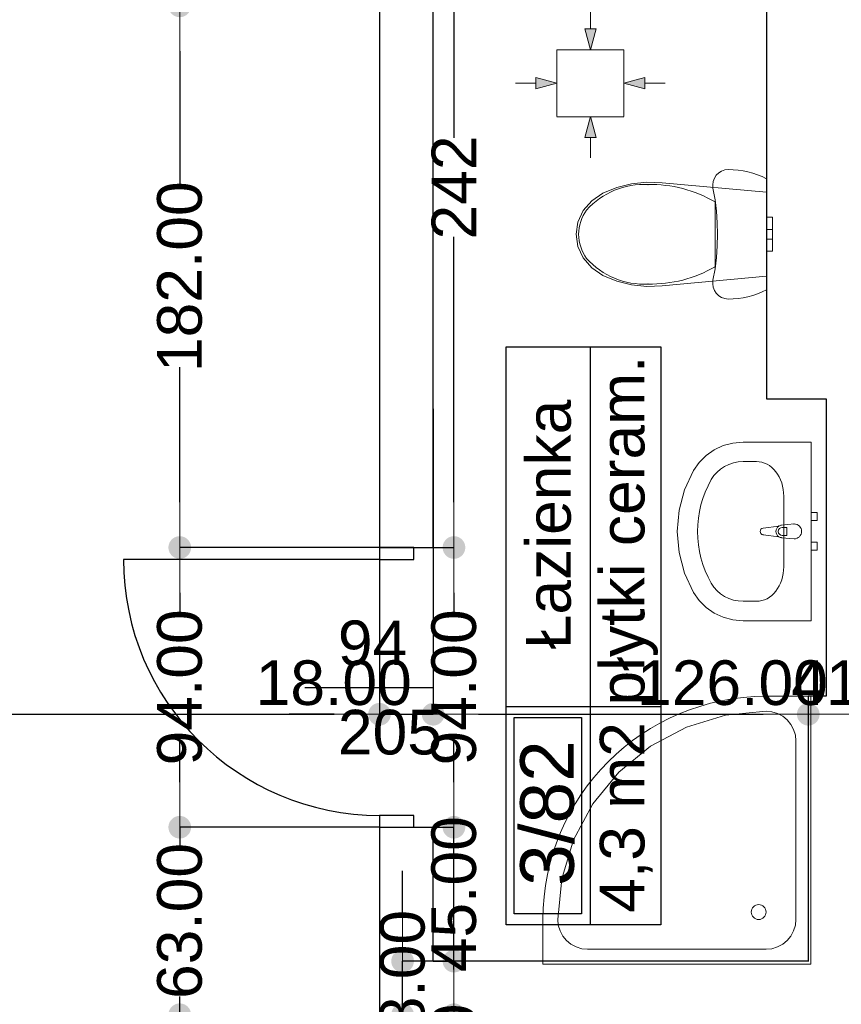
# Model space of a CAD drawing. Header units: millimetres. Extents: x -175445 to -20415, y -559200 to 231527.
# Tile 211 of 256: x -92489 to -89730, y -98872 to -95563. Entities that reach past the tile are written whole.
import ezdxf
from ezdxf.enums import TextEntityAlignment as Align

# ---------------------------------------------------------------- set-up
doc = ezdxf.new("R2010")
doc.units = ezdxf.units.MM
doc.header["$MEASUREMENT"] = 0
for name, color, linetype in [('Drzwi', 7, 'Continuous'), ('Linia', 7, 'Continuous'), ('Obiekt', 7, 'Continuous'), ('Strefa', 7, 'Continuous'), ('Słup', 7, 'Continuous'), ('Wymiary', 63, 'Continuous'), ('Ściana', 7, 'Continuous')]:
    doc.layers.add(name, color=color, linetype=linetype)
doc.styles.add('Arial', font='txt')
doc.dimstyles.new('GENERATED_STYLE__1', dxfattribs={"dimtxt": 150, "dimasz": 152, "dimexe": 0.18, "dimexo": 0, "dimgap": 0.09, "dimtad": 1, "dimtih": 1, "dimtoh": 1, "dimlfac": 0.1, "dimzin": 0, "dimdsep": 46, "dimtxsty": 'Arial', "dimblk": 'ARROWHEAD_11', "dimblk1": 'ARROWHEAD_11', "dimblk2": 'ARROWHEAD_11', "dimcen": 0.09, "dimclrd": 114, "dimclre": 114, "dimclrt": 114, "dimazin": 0, "dimtfac": 1, "dimtdec": 4, "dimtmove": 0, "dimatfit": 3, "dimfxl": 1, "dimtolj": 1, "dimtzin": 0, "dimarcsym": 0})
doc.dimstyles.new('GENERATED_STYLE__3', dxfattribs={"dimtxt": 150, "dimasz": 152, "dimexe": 0.18, "dimexo": 0, "dimgap": 0.09, "dimtad": 1, "dimlfac": 0.1, "dimzin": 0, "dimdsep": 46, "dimtxsty": 'Arial', "dimblk": 'ARROWHEAD_11', "dimblk1": 'ARROWHEAD_11', "dimblk2": 'ARROWHEAD_11', "dimcen": 0.09, "dimclrd": 114, "dimclre": 114, "dimclrt": 114, "dimazin": 0, "dimtfac": 1, "dimtdec": 4, "dimtmove": 2, "dimatfit": 3, "dimfxl": 1, "dimtolj": 1, "dimtzin": 0, "dimarcsym": 0})
doc.dimstyles.new('GENERATED_STYLE__4', dxfattribs={"dimtxt": 150, "dimasz": 152, "dimexe": 0.18, "dimexo": 0, "dimgap": 0.09, "dimtad": 1, "dimtih": 1, "dimtoh": 1, "dimlfac": 0.1, "dimzin": 0, "dimdsep": 46, "dimtxsty": 'Arial', "dimblk": 'ARROWHEAD_11', "dimblk1": 'ARROWHEAD_11', "dimblk2": 'ARROWHEAD_11', "dimcen": 0.09, "dimclrd": 114, "dimclre": 114, "dimclrt": 114, "dimazin": 0, "dimtfac": 1, "dimtdec": 4, "dimtmove": 2, "dimatfit": 3, "dimfxl": 1, "dimtolj": 1, "dimtzin": 0, "dimarcsym": 0})

# ---------------------------------------------------------------- blocks, each defined once
blk = doc.blocks.new('Łazienka_3_82_84', base_point=(-84879.2, 31045.2))
at = {"layer": 'Strefa'}
for p, q in [((-85162.1, 30311.1), (-85162.1, 32253.3)), ((-85162.1, 32253.3), (-84643.5, 32253.3)), ((-84879.2, 30311.1), (-84879.2, 32253.3)), ((-84643.5, 32253.3), (-84643.5, 30311.1)), ((-85162.1, 31045.2), (-84643.5, 31045.2)), ((-85136.1, 30347.8), (-85136.1, 31008.5)), ((-85136.1, 31008.5), (-84909.9, 31008.5)), ((-84909.9, 31008.5), (-84909.9, 30347.8)), ((-84909.9, 30347.8), (-85136.1, 30347.8)), ((-84643.5, 30311.1), (-85162.1, 30311.1))]:
    blk.add_line(p, q, dxfattribs=at)
at = {"layer": 'Strefa', "style": 'Arial'}
for tag, height, p in [('ROOM_NAME', 150, (-85020.6, 31656.6)), ('floor_f', 150, (-84773.1, 31636.2)), ('ROOM_NUMBER', 180, (-85025.4, 30686.9)), ('ROOM_CALC_AREA', 150, (-84773.1, 30672.2))]:
    blk.add_attdef(tag, text='', height=height, rotation=90, dxfattribs=at).set_placement(p, align=Align.MIDDLE_CENTER)
blk = doc.blocks.new('ARROWHEAD_11')
at = {"color": 0, "linetype": 'Continuous', "lineweight": 0}
blk.add_line((0, 0), (-1, 0), dxfattribs=at)
at = {"color": 0, "linetype": 'Continuous', "lineweight": 0, "const_width": 0.25, "flags": 128}
blk.add_lwpolyline([(-0.125, 0, 1), (0.125, 0, 1)], format="xyb", close=True, dxfattribs=at)
blk = doc.blocks.new('*D3280')
at = {"layer": 'Defpoints', "color": 0}
for p in [(-91280.7, -98906.6), (-91030.7, -98906.6), (-90480.7, -99356.6)]:
    blk.add_point(p, dxfattribs=at)
at = {"layer": 'Wymiary', "color": 114, "lineweight": -2}
for p, q in [((-91030.7, -98754.6), (-91030.7, -98602.6)), ((-91280.7, -98906.6), (-91030.5, -98906.6)), ((-91030.7, -99356.6), (-91030.7, -98906.6)), ((-90480.7, -99356.6), (-91030.8, -99356.6)), ((-91030.7, -99508.6), (-91030.7, -99660.6))]:
    blk.add_line(p, q, dxfattribs=at)
at = {"layer": 'Wymiary', "color": 114, "lineweight": -2, "xscale": 152, "yscale": 152, "zscale": 152}
for p, rotation in [((-91030.7, -98906.6), 270), ((-91030.7, -99356.6), 90)]:
    blk.add_blockref('ARROWHEAD_11', p, dxfattribs=dict(at, rotation=rotation))
at = {"layer": 'Wymiary', "color": 114, "lineweight": 13, "insert": (-91030.7, -99131.6), "char_height": 150, "attachment_point": 5, "rotation": 90, "style": 'Arial'}
blk.add_mtext('\\A1;45.00', dxfattribs=at)
blk = doc.blocks.new('*D3281')
at = {"layer": 'Defpoints', "color": 0}
for p in [(-91203.2, -98726.6), (-91100.7, -98726.6), (-91280.7, -98906.6)]:
    blk.add_point(p, dxfattribs=at)
at = {"layer": 'Wymiary', "color": 114, "lineweight": -2}
for p, q in [((-91203.2, -98574.6), (-91203.2, -98422.6)), ((-91100.7, -98726.6), (-91203.3, -98726.6)), ((-91203.2, -98906.6), (-91203.2, -98726.6)), ((-91280.7, -98906.6), (-91203, -98906.6)), ((-91203.2, -99058.6), (-91203.2, -99210.6))]:
    blk.add_line(p, q, dxfattribs=at)
at = {"layer": 'Wymiary', "color": 114, "lineweight": -2, "xscale": 152, "yscale": 152, "zscale": 152}
for p, rotation in [((-91203.2, -98726.6), 270), ((-91203.2, -98906.6), 90)]:
    blk.add_blockref('ARROWHEAD_11', p, dxfattribs=dict(at, rotation=rotation))
at = {"layer": 'Wymiary', "color": 114, "lineweight": 13, "insert": (-91203.2, -98816.6), "char_height": 150, "attachment_point": 5, "rotation": 90, "style": 'Arial'}
blk.add_mtext('\\A1;18.00', dxfattribs=at)
blk = doc.blocks.new('*D3282')
at = {"layer": 'Defpoints', "color": 0}
for p in [(-91100.7, -98276.6), (-91030.7, -98276.6), (-91100.7, -98726.6)]:
    blk.add_point(p, dxfattribs=at)
at = {"layer": 'Wymiary', "color": 114, "lineweight": -2}
for p, q in [((-91030.7, -98124.6), (-91030.7, -97972.6)), ((-91100.7, -98276.6), (-91030.5, -98276.6)), ((-91030.7, -98726.6), (-91030.7, -98276.6)), ((-91100.7, -98726.6), (-91030.5, -98726.6)), ((-91030.7, -98878.6), (-91030.7, -99030.6))]:
    blk.add_line(p, q, dxfattribs=at)
at = {"layer": 'Wymiary', "color": 114, "lineweight": -2, "xscale": 152, "yscale": 152, "zscale": 152}
for p, rotation in [((-91030.7, -98276.6), 270), ((-91030.7, -98726.6), 90)]:
    blk.add_blockref('ARROWHEAD_11', p, dxfattribs=dict(at, rotation=rotation))
at = {"layer": 'Wymiary', "color": 114, "lineweight": 13, "insert": (-91030.7, -98501.6), "char_height": 150, "attachment_point": 5, "rotation": 90, "style": 'Arial'}
blk.add_mtext('\\A1;45.00', dxfattribs=at)
blk = doc.blocks.new('*D3283')
at = {"layer": 'Defpoints', "color": 0}
for p in [(-91100.7, -97336.6), (-91030.7, -97336.6), (-91100.7, -98276.6)]:
    blk.add_point(p, dxfattribs=at)
at = {"layer": 'Wymiary', "color": 114, "lineweight": -2}
for p, q in [((-91100.7, -97336.6), (-91030.5, -97336.6)), ((-91030.7, -97488.6), (-91030.7, -97553.7)), ((-91030.7, -98124.6), (-91030.7, -98059.5)), ((-91100.7, -98276.6), (-91030.5, -98276.6))]:
    blk.add_line(p, q, dxfattribs=at)
at = {"layer": 'Wymiary', "color": 114, "lineweight": -2, "xscale": 152, "yscale": 152, "zscale": 152}
for p, rotation in [((-91030.7, -97336.6), 90), ((-91030.7, -98276.6), 270)]:
    blk.add_blockref('ARROWHEAD_11', p, dxfattribs=dict(at, rotation=rotation))
at = {"layer": 'Wymiary', "color": 114, "lineweight": 13, "insert": (-91030.7, -97806.6), "char_height": 150, "attachment_point": 5, "rotation": 90, "style": 'Arial'}
blk.add_mtext('\\A1;94.00', dxfattribs=at)
blk = doc.blocks.new('*D3284')
at = {"layer": 'Defpoints', "color": 0}
for p in [(-91100.7, -94917.1), (-91030.7, -94917.1), (-91100.7, -97336.6)]:
    blk.add_point(p, dxfattribs=at)
at = {"layer": 'Wymiary', "color": 114, "lineweight": -2}
for p, q in [((-91100.7, -94917.1), (-91030.5, -94917.1)), ((-91030.7, -95069.1), (-91030.7, -95960.5)), ((-91030.7, -97184.6), (-91030.7, -96293.1)), ((-91100.7, -97336.6), (-91030.5, -97336.6))]:
    blk.add_line(p, q, dxfattribs=at)
at = {"layer": 'Wymiary', "color": 114, "lineweight": -2, "xscale": 152, "yscale": 152, "zscale": 152}
for p, rotation in [((-91030.7, -94917.1), 90), ((-91030.7, -97336.6), 270)]:
    blk.add_blockref('ARROWHEAD_11', p, dxfattribs=dict(at, rotation=rotation))
at = {"layer": 'Wymiary', "color": 114, "lineweight": 13, "insert": (-91030.7, -96126.8), "char_height": 150, "attachment_point": 5, "rotation": 90, "style": 'Arial'}
blk.add_mtext('\\A1;242', dxfattribs=at)
blk = doc.blocks.new('*D3326')
at = {"layer": 'Defpoints', "color": 0}
for p in [(-91951.7, -98276.6), (-91280.7, -98276.6), (-91280.7, -98906.6)]:
    blk.add_point(p, dxfattribs=at)
at = {"layer": 'Wymiary', "color": 114, "lineweight": -2}
for p, q in [((-91951.7, -98124.6), (-91951.7, -97972.6)), ((-91280.7, -98276.6), (-91951.9, -98276.6)), ((-91951.7, -98276.6), (-91951.7, -98338.3)), ((-91951.7, -98906.6), (-91951.7, -98844.9)), ((-91280.7, -98906.6), (-91951.9, -98906.6)), ((-91951.7, -99058.6), (-91951.7, -99210.6))]:
    blk.add_line(p, q, dxfattribs=at)
at = {"layer": 'Wymiary', "color": 114, "lineweight": -2, "xscale": 152, "yscale": 152, "zscale": 152}
for p, rotation in [((-91951.7, -98276.6), 270), ((-91951.7, -98906.6), 90)]:
    blk.add_blockref('ARROWHEAD_11', p, dxfattribs=dict(at, rotation=rotation))
at = {"layer": 'Wymiary', "color": 114, "lineweight": 13, "insert": (-91951.7, -98591.6), "char_height": 150, "attachment_point": 5, "rotation": 90, "style": 'Arial'}
blk.add_mtext('\\A1;63.00', dxfattribs=at)
blk = doc.blocks.new('*D3327')
at = {"layer": 'Defpoints', "color": 0}
for p in [(-91951.7, -97336.6), (-91280.7, -97336.6), (-91280.7, -98276.6)]:
    blk.add_point(p, dxfattribs=at)
at = {"layer": 'Wymiary', "color": 114, "lineweight": -2}
for p, q in [((-91280.7, -97336.6), (-91951.9, -97336.6)), ((-91951.7, -97488.6), (-91951.7, -97553.7)), ((-91951.7, -98124.6), (-91951.7, -98059.5)), ((-91280.7, -98276.6), (-91951.9, -98276.6))]:
    blk.add_line(p, q, dxfattribs=at)
at = {"layer": 'Wymiary', "color": 114, "lineweight": -2, "xscale": 152, "yscale": 152, "zscale": 152}
for p, rotation in [((-91951.7, -97336.6), 90), ((-91951.7, -98276.6), 270)]:
    blk.add_blockref('ARROWHEAD_11', p, dxfattribs=dict(at, rotation=rotation))
at = {"layer": 'Wymiary', "color": 114, "lineweight": 13, "insert": (-91951.7, -97806.6), "char_height": 150, "attachment_point": 5, "rotation": 90, "style": 'Arial'}
blk.add_mtext('\\A1;94.00', dxfattribs=at)
blk = doc.blocks.new('*D3328')
at = {"layer": 'Defpoints', "color": 0}
for p in [(-91951.7, -95516.6), (-91610.7, -95516.6), (-91280.7, -97336.6)]:
    blk.add_point(p, dxfattribs=at)
at = {"layer": 'Wymiary', "color": 114, "lineweight": -2}
for p, q in [((-91610.7, -95516.6), (-91951.9, -95516.6)), ((-91951.7, -95668.6), (-91951.7, -96122.5)), ((-91951.7, -97184.6), (-91951.7, -96730.7)), ((-91280.7, -97336.6), (-91951.9, -97336.6))]:
    blk.add_line(p, q, dxfattribs=at)
at = {"layer": 'Wymiary', "color": 114, "lineweight": -2, "xscale": 152, "yscale": 152, "zscale": 152}
for p, rotation in [((-91951.7, -95516.6), 90), ((-91951.7, -97336.6), 270)]:
    blk.add_blockref('ARROWHEAD_11', p, dxfattribs=dict(at, rotation=rotation))
at = {"layer": 'Wymiary', "color": 114, "lineweight": 13, "insert": (-91951.7, -96426.6), "char_height": 150, "attachment_point": 5, "rotation": 90, "style": 'Arial'}
blk.add_mtext('\\A1;182.00', dxfattribs=at)
blk = doc.blocks.new('*D3490')
at = {"layer": 'Defpoints', "color": 0}
for p in [(-91610.7, -94306), (-91610.7, -95516.6), (-95200.7, -100891.6)]:
    blk.add_point(p, dxfattribs=at)
at = {"layer": 'Wymiary', "color": 114, "lineweight": -2}
for p, q in [((-95200.7, -100891.6), (-95200.7, -94305.8)), ((-95048.7, -94306), (-91762.7, -94306)), ((-91610.7, -95516.6), (-91610.7, -94305.8))]:
    blk.add_line(p, q, dxfattribs=at)
at = {"layer": 'Wymiary', "color": 114, "lineweight": -2, "xscale": 152, "yscale": 152, "zscale": 152, "rotation": 180}
blk.add_blockref('ARROWHEAD_11', (-95200.7, -94306), dxfattribs=at)
at = {"layer": 'Wymiary', "color": 114, "lineweight": -2, "xscale": 152, "yscale": 152, "zscale": 152}
blk.add_blockref('ARROWHEAD_11', (-91610.7, -94306), dxfattribs=at)
at = {"layer": 'Wymiary', "color": 114, "lineweight": 13, "insert": (-93405.7, -94201), "char_height": 150, "attachment_point": 5, "style": 'Arial'}
blk.add_mtext('\\A1;359.00', dxfattribs=at)
blk = doc.blocks.new('*D3661')
at = {"layer": 'Defpoints', "color": 0}
for p in [(-91280.7, -96870.8), (-91280.7, -97896.9), (-94740.7, -99481.6)]:
    blk.add_point(p, dxfattribs=at)
at = {"layer": 'Wymiary', "color": 114, "lineweight": -2}
for p, q in [((-91280.7, -96870.8), (-91280.7, -97897.1)), ((-94740.7, -99481.6), (-94740.7, -97896.7)), ((-94588.7, -97896.9), (-91432.7, -97896.9))]:
    blk.add_line(p, q, dxfattribs=at)
at = {"layer": 'Wymiary', "color": 114, "lineweight": -2, "xscale": 152, "yscale": 152, "zscale": 152, "rotation": 180}
blk.add_blockref('ARROWHEAD_11', (-94740.7, -97896.9), dxfattribs=at)
at = {"layer": 'Wymiary', "color": 114, "lineweight": -2, "xscale": 152, "yscale": 152, "zscale": 152}
blk.add_blockref('ARROWHEAD_11', (-91280.7, -97896.9), dxfattribs=at)
at = {"layer": 'Wymiary', "color": 114, "lineweight": 13, "insert": (-93124.6, -97791.9), "char_height": 150, "attachment_point": 5, "style": 'Arial'}
blk.add_mtext('\\A1;346.00', dxfattribs=at)
blk = doc.blocks.new('*D3662')
at = {"layer": 'Defpoints', "color": 0}
for p in [(-91280.7, -96870.8), (-91100.7, -96870.8), (-91100.7, -97896.9)]:
    blk.add_point(p, dxfattribs=at)
at = {"layer": 'Wymiary', "color": 114, "lineweight": -2}
for p, q in [((-91280.7, -96870.8), (-91280.7, -97897.1)), ((-91100.7, -96870.8), (-91100.7, -97897.1)), ((-91432.7, -97896.9), (-91584.7, -97896.9)), ((-91280.7, -97896.9), (-91100.7, -97896.9)), ((-90948.7, -97896.9), (-90796.7, -97896.9))]:
    blk.add_line(p, q, dxfattribs=at)
at = {"layer": 'Wymiary', "color": 114, "lineweight": -2, "xscale": 152, "yscale": 152, "zscale": 152}
blk.add_blockref('ARROWHEAD_11', (-91280.7, -97896.9), dxfattribs=at)
at = {"layer": 'Wymiary', "color": 114, "lineweight": -2, "xscale": 152, "yscale": 152, "zscale": 152, "rotation": 180}
blk.add_blockref('ARROWHEAD_11', (-91100.7, -97896.9), dxfattribs=at)
at = {"layer": 'Wymiary', "color": 114, "lineweight": 13, "insert": (-91434.6, -97791.9), "char_height": 150, "attachment_point": 5, "style": 'Arial'}
blk.add_mtext('\\A1;18.00', dxfattribs=at)
blk = doc.blocks.new('*D3663')
at = {"layer": 'Defpoints', "color": 0}
for p in [(-91100.7, -96870.8), (-89840.7, -97836.6), (-89840.7, -97896.9)]:
    blk.add_point(p, dxfattribs=at)
at = {"layer": 'Wymiary', "color": 114, "lineweight": -2}
for p, q in [((-91100.7, -96870.8), (-91100.7, -97897.1)), ((-89840.7, -97836.6), (-89840.7, -97897.1)), ((-90948.7, -97896.9), (-89992.7, -97896.9))]:
    blk.add_line(p, q, dxfattribs=at)
at = {"layer": 'Wymiary', "color": 114, "lineweight": -2, "xscale": 152, "yscale": 152, "zscale": 152, "rotation": 180}
blk.add_blockref('ARROWHEAD_11', (-91100.7, -97896.9), dxfattribs=at)
at = {"layer": 'Wymiary', "color": 114, "lineweight": -2, "xscale": 152, "yscale": 152, "zscale": 152}
blk.add_blockref('ARROWHEAD_11', (-89840.7, -97896.9), dxfattribs=at)
at = {"layer": 'Wymiary', "color": 114, "lineweight": 13, "insert": (-90095.3, -97791.9), "char_height": 150, "attachment_point": 5, "style": 'Arial'}
blk.add_mtext('\\A1;126.00', dxfattribs=at)
blk = doc.blocks.new('*D3664')
at = {"layer": 'Defpoints', "color": 0}
for p in [(-89840.7, -97836.6), (-89430.7, -97896.9), (-89430.7, -97936.6)]:
    blk.add_point(p, dxfattribs=at)
at = {"layer": 'Wymiary', "color": 114, "lineweight": -2}
for p, q in [((-89840.7, -97836.6), (-89840.7, -97897.1)), ((-89688.7, -97896.9), (-89582.7, -97896.9)), ((-89430.7, -97936.6), (-89430.7, -97896.7))]:
    blk.add_line(p, q, dxfattribs=at)
at = {"layer": 'Wymiary', "color": 114, "lineweight": -2, "xscale": 152, "yscale": 152, "zscale": 152, "rotation": 180}
blk.add_blockref('ARROWHEAD_11', (-89840.7, -97896.9), dxfattribs=at)
at = {"layer": 'Wymiary', "color": 114, "lineweight": -2, "xscale": 152, "yscale": 152, "zscale": 152}
blk.add_blockref('ARROWHEAD_11', (-89430.7, -97896.9), dxfattribs=at)
at = {"layer": 'Wymiary', "color": 114, "lineweight": 13, "insert": (-89635.7, -97791.9), "char_height": 150, "attachment_point": 5, "style": 'Arial'}
blk.add_mtext('\\A1;41.00', dxfattribs=at)

msp = doc.modelspace()

# ---------------------------------------------------------------- hatches: boundary and pattern name
at = {"layer": 'Linia', "linetype": 'Continuous', "lineweight": 13}
for points in [[(-90572.473, -95663.831), (-90553.629, -95593.88), (-90591.129, -95593.83)], [(-90685.423, -95776.331), (-90755.399, -95757.581), (-90755.399, -95795.081)], [(-90460.123, -95776.331), (-90390.147, -95795.081), (-90390.147, -95757.581)], [(-90572.473, -95888.831), (-90591.129, -95958.831), (-90553.629, -95958.781)]]:
    msp.add_hatch(color=150, dxfattribs=at).paths.add_polyline_path(points)

# ---------------------------------------------------------------- linework, layer by layer
at = {"layer": 'Drzwi'}
for p, q in [((-91280.722, -97336.604), (-91280.722, -97376.604)), ((-91165.722, -97336.604), (-91280.722, -97336.604)), ((-91280.722, -97336.604), (-91165.722, -97336.604)), ((-91165.722, -97376.604), (-91165.722, -97336.604)), ((-91280.722, -97376.604), (-92140.722, -97376.604)), ((-91280.722, -97376.604), (-91165.722, -97376.604)), ((-91165.722, -98236.604), (-91280.722, -98236.604)), ((-91280.722, -98236.604), (-91280.722, -98276.604)), ((-91165.722, -98276.604), (-91165.722, -98236.604)), ((-91280.722, -98276.604), (-91165.722, -98276.604)), ((-91280.722, -98276.604), (-91165.722, -98276.604))]:
    msp.add_line(p, q, dxfattribs=at)
msp.add_arc((-91280.722, -97376.604), 860, 180, 270, dxfattribs=at)
at = {"layer": 'Linia', "color": 150, "lineweight": 13}
for p, q in [((-90572.287, -95524.94), (-90572.379, -95593.855)), ((-90572.473, -95663.831), (-90591.129, -95593.83)), ((-90591.129, -95593.83), (-90553.629, -95593.88)), ((-90572.473, -95663.831), (-90553.629, -95593.88)), ((-90460.123, -95663.981), (-90685.123, -95663.981)), ((-90685.123, -95663.981), (-90685.123, -95888.681)), ((-90460.123, -95888.681), (-90460.123, -95663.981)), ((-90824.313, -95776.331), (-90755.399, -95776.331)), ((-90685.423, -95776.331), (-90755.399, -95757.581)), ((-90755.399, -95795.081), (-90755.399, -95757.581)), ((-90685.423, -95776.331), (-90755.399, -95795.081)), ((-90460.123, -95776.331), (-90390.147, -95757.581)), ((-90460.123, -95776.331), (-90390.147, -95795.081)), ((-90390.147, -95757.581), (-90390.147, -95795.081)), ((-90321.232, -95776.331), (-90390.147, -95776.331)), ((-90685.123, -95888.981), (-90460.123, -95888.981)), ((-90572.473, -95888.831), (-90591.129, -95958.831)), ((-90572.473, -95888.831), (-90553.629, -95958.781)), ((-90553.629, -95958.781), (-90591.129, -95958.831)), ((-90572.287, -96027.721), (-90572.379, -95958.806))]:
    msp.add_line(p, q, dxfattribs=at)
at = {"layer": 'Obiekt', "color": 8, "lineweight": 5}
for p, q in [((-90141.577, -96077.729), (-90149.868, -96085.851)), ((-90131.704, -96071.627), (-90141.577, -96077.729)), ((-90120.733, -96067.842), (-90131.704, -96071.627)), ((-90109.199, -96066.559), (-90120.733, -96067.842)), ((-90092.543, -96067.048), (-90109.199, -96066.559)), ((-90075.945, -96068.513), (-90092.543, -96067.048)), ((-90059.461, -96070.949), (-90075.945, -96068.513)), ((-90043.149, -96074.348), (-90059.461, -96070.949)), ((-90027.064, -96078.699), (-90043.149, -96074.348)), ((-90011.262, -96083.985), (-90027.064, -96078.699)), ((-90434.147, -96114.635), (-90483.894, -96127.041)), ((-90382.802, -96109.148), (-90434.147, -96114.635)), ((-90331.105, -96110.711), (-90382.802, -96109.148)), ((-89980.722, -96143.084), (-90331.105, -96110.711)), ((-90160.188, -96106.489), (-90161.712, -96117.997)), ((-90156.175, -96095.597), (-90160.188, -96106.489)), ((-90149.868, -96085.851), (-90156.175, -96095.597)), ((-89995.797, -96090.19), (-90011.262, -96083.985)), ((-89980.722, -96097.291), (-89995.797, -96090.19)), ((-89980.722, -96470.827), (-89980.722, -96097.291)), ((-90530.832, -96146.061), (-90568.028, -96171.659)), ((-90483.894, -96127.041), (-90530.832, -96146.061)), ((-90161.712, -96117.997), (-90160.672, -96129.559)), ((-90160.672, -96129.559), (-90153.891, -96167.844)), ((-89980.722, -96425.034), (-89980.722, -96143.084)), ((-90568.028, -96171.659), (-90596.546, -96204.702)), ((-90153.891, -96167.844), (-90149.034, -96206.42)), ((-90153.765, -96284.059), (-90153.765, -96175.118)), ((-90596.546, -96204.702), (-90614.506, -96243.011)), ((-90149.034, -96206.42), (-90146.116, -96245.191)), ((-90614.506, -96243.011), (-90620.723, -96284.059)), ((-90146.116, -96245.191), (-90145.142, -96284.059)), ((-89980.722, -96227.059), (-89980.722, -96243.754)), ((-89980.722, -96227.059), (-89960.722, -96227.059)), ((-89980.722, -96243.754), (-89980.722, -96268.059)), ((-89960.722, -96227.059), (-89960.722, -96243.754)), ((-89960.722, -96243.754), (-89960.722, -96268.059)), ((-89980.722, -96268.059), (-89980.722, -96272.745)), ((-89980.722, -96268.059), (-89960.722, -96268.059)), ((-89980.722, -96272.745), (-89980.722, -96284.059)), ((-89960.722, -96268.059), (-89960.722, -96272.745)), ((-89960.722, -96272.745), (-89960.722, -96284.059)), ((-90620.723, -96284.059), (-90614.506, -96325.108)), ((-90612.083, -96284.06), (-90612.083, -96284.059)), ((-90153.765, -96393), (-90153.765, -96284.059)), ((-90145.142, -96284.059), (-90146.116, -96322.928)), ((-89980.722, -96284.059), (-89980.722, -96295.373)), ((-89980.722, -96295.373), (-89980.722, -96300.059)), ((-89980.722, -96300.059), (-89960.722, -96300.059)), ((-89980.722, -96300.059), (-89980.722, -96324.364)), ((-89960.722, -96284.059), (-89960.722, -96295.373)), ((-89960.722, -96295.373), (-89960.722, -96300.059)), ((-89960.722, -96300.059), (-89960.722, -96324.364)), ((-90614.506, -96325.108), (-90596.546, -96363.416)), ((-90146.116, -96322.928), (-90149.034, -96361.698)), ((-89980.722, -96324.364), (-89980.722, -96341.059)), ((-89980.722, -96341.059), (-89960.722, -96341.059)), ((-89960.722, -96324.364), (-89960.722, -96341.059)), ((-90596.546, -96363.416), (-90568.028, -96396.459)), ((-90585.272, -96365.135), (-90585.272, -96365.136)), ((-90149.034, -96361.698), (-90153.891, -96400.274)), ((-90568.028, -96396.459), (-90530.832, -96422.057)), ((-90153.891, -96400.274), (-90160.672, -96438.559)), ((-90530.832, -96422.057), (-90483.894, -96441.078)), ((-90483.894, -96441.078), (-90434.147, -96453.483)), ((-90331.105, -96457.407), (-89980.722, -96425.034)), ((-90160.672, -96438.559), (-90161.712, -96450.121)), ((-90434.147, -96453.483), (-90382.802, -96458.97)), ((-90382.802, -96458.97), (-90331.105, -96457.407)), ((-90161.712, -96450.121), (-90160.188, -96461.629)), ((-90160.188, -96461.629), (-90156.175, -96472.521)), ((-90156.175, -96472.521), (-90149.868, -96482.267)), ((-90011.262, -96484.133), (-89995.797, -96477.928)), ((-89995.797, -96477.928), (-89980.722, -96470.827)), ((-90149.868, -96482.267), (-90141.577, -96490.389)), ((-90141.577, -96490.389), (-90131.704, -96496.491)), ((-90131.704, -96496.491), (-90120.733, -96500.276)), ((-90120.733, -96500.276), (-90109.199, -96501.559)), ((-90109.199, -96501.559), (-90092.543, -96501.07)), ((-90092.543, -96501.07), (-90075.945, -96499.605)), ((-90075.945, -96499.605), (-90059.461, -96497.169)), ((-90059.461, -96497.169), (-90043.149, -96493.77)), ((-90043.149, -96493.77), (-90027.064, -96489.419)), ((-90027.064, -96489.419), (-90011.262, -96484.133)), ((-90156.742, -97008.092), (-90184.169, -97027.081)), ((-90126.219, -96994.077), (-90156.742, -97008.092)), ((-90093.575, -96985.485), (-90126.219, -96994.077)), ((-90059.853, -96982.59), (-90093.575, -96985.485)), ((-89830.762, -96982.59), (-90059.853, -96982.59)), ((-89830.762, -97582.59), (-89830.762, -96982.59)), ((-90184.169, -97027.081), (-90207.622, -97050.438)), ((-90207.622, -97050.438), (-90226.353, -97077.416)), ((-90014.035, -97047.808), (-90059.853, -97047.808)), ((-90226.353, -97077.416), (-90256.294, -97142.608)), ((-90256.294, -97142.608), (-90274.593, -97211.629)), ((-89923.08, -97401.416), (-89923.08, -97163.764)), ((-90274.593, -97211.629), (-90280.749, -97282.59)), ((-89830.762, -97219.09), (-89830.762, -97246.09)), ((-89810.762, -97219.09), (-89830.762, -97219.09)), ((-89810.762, -97246.09), (-89810.762, -97219.09)), ((-89939.546, -97264.86), (-89992.48, -97271.49)), ((-89888.08, -97257.59), (-89930.033, -97261.59)), ((-89927.861, -97268.99), (-89912.991, -97268.99)), ((-89912.991, -97268.99), (-89912.991, -97296.19)), ((-89830.762, -97246.09), (-89810.762, -97246.09)), ((-90280.749, -97282.59), (-90274.593, -97353.552)), ((-89992.48, -97293.69), (-89939.546, -97300.32)), ((-89930.033, -97303.59), (-89888.08, -97307.59)), ((-89912.991, -97296.19), (-89927.861, -97296.19)), ((-89830.762, -97319.09), (-89830.762, -97346.09)), ((-89810.762, -97319.09), (-89830.762, -97319.09)), ((-89810.762, -97346.09), (-89810.762, -97319.09)), ((-90274.593, -97353.552), (-90256.294, -97422.572)), ((-89830.762, -97346.09), (-89810.762, -97346.09)), ((-90256.294, -97422.572), (-90226.353, -97487.764)), ((-90226.353, -97487.764), (-90207.622, -97514.742)), ((-90207.622, -97514.742), (-90184.169, -97538.099)), ((-90184.169, -97538.099), (-90156.742, -97557.089)), ((-90014.035, -97517.373), (-90059.853, -97517.373)), ((-90156.742, -97557.089), (-90126.219, -97571.103)), ((-90126.219, -97571.103), (-90093.575, -97579.695)), ((-90093.575, -97579.695), (-90059.853, -97582.59)), ((-90059.853, -97582.59), (-89830.762, -97582.59)), ((-89982.146, -97836.604), (-89832.146, -97836.604)), ((-89832.146, -97836.604), (-89832.146, -98736.604)), ((-90250.025, -97939.889), (-90118.71, -97900.055)), ((-90118.71, -97900.055), (-89982.146, -97886.604)), ((-89982.146, -97886.604), (-89962.637, -97888.526)), ((-89962.637, -97888.526), (-89943.878, -97894.216)), ((-89943.878, -97894.216), (-89926.589, -97903.457)), ((-89926.589, -97903.457), (-89911.436, -97915.894)), ((-89911.436, -97915.894), (-89899, -97931.047)), ((-89899, -97931.047), (-89889.759, -97948.336)), ((-90371.046, -98004.576), (-90250.025, -97939.889)), ((-89889.759, -97948.336), (-89884.068, -97967.095)), ((-89884.068, -97967.095), (-89882.146, -97986.604)), ((-89882.146, -97986.604), (-89882.146, -98586.604)), ((-90477.121, -98091.63), (-90371.046, -98004.576)), ((-90564.175, -98197.705), (-90477.121, -98091.63)), ((-90628.862, -98318.726), (-90564.175, -98197.705)), ((-90668.696, -98450.041), (-90628.862, -98318.726)), ((-90682.146, -98586.604), (-90668.696, -98450.041)), ((-90732.146, -98736.604), (-90732.146, -98586.604)), ((-90680.225, -98606.113), (-90682.146, -98586.604)), ((-89882.146, -98586.604), (-89884.068, -98606.113)), ((-90674.534, -98624.873), (-90680.225, -98606.113)), ((-90665.293, -98642.161), (-90674.534, -98624.873)), ((-89889.759, -98624.873), (-89899, -98642.161)), ((-89884.068, -98606.113), (-89889.759, -98624.873)), ((-90652.857, -98657.315), (-90665.293, -98642.161)), ((-90637.703, -98669.751), (-90652.857, -98657.315)), ((-89911.436, -98657.315), (-89926.589, -98669.751)), ((-89899, -98642.161), (-89911.436, -98657.315)), ((-90620.415, -98678.992), (-90637.703, -98669.751)), ((-90601.656, -98684.683), (-90620.415, -98678.992)), ((-90582.146, -98686.604), (-90601.656, -98684.683)), ((-89982.146, -98686.604), (-90582.146, -98686.604)), ((-89982.146, -98686.604), (-90582.146, -98686.604)), ((-90582.146, -98686.604), (-89982.146, -98686.604)), ((-89962.637, -98684.683), (-89982.146, -98686.604)), ((-89943.878, -98678.992), (-89962.637, -98684.683)), ((-89926.589, -98669.751), (-89943.878, -98678.992)), ((-89832.146, -98736.604), (-90732.146, -98736.604))]:
    msp.add_line(p, q, dxfattribs=at)
at = {"layer": 'Obiekt'}
msp.add_line((-91532.1, -97806.604), (-91100.722, -97806.604), dxfattribs=at)
at = {"layer": 'Obiekt', "color": 8, "lineweight": 5}
msp.add_circle((-90007.146, -98561.604), 25, dxfattribs=at)
for centre, radius, start, end in [((-90393.026, -96373.52), 256.976, 86.804848, 138.424498), ((-90368.659, -96542.154), 425.383, 59.651766, 91.353931), ((-90473.477, -96284.872), 138.565, 143.777196, 179.664414), ((-90473.48, -96283.247), 138.562, 180.335594, 216.222811), ((-90393.026, -96194.599), 256.976, 221.575502, 273.195152), ((-90368.659, -96025.964), 425.383, 268.646069, 300.348234), ((-89991.09, -97282.59), 11.187, 97.138925, 262.861075), ((-89928.133, -97282.59), 21.086, 122.771025, 237.228975), ((-89927.861, -97282.59), 13.6, 90, 270), ((-89928.133, -97282.59), 21.086, 95.169607, 122.771025), ((-89888.08, -97282.59), 25, 270, 90), ((-89928.133, -97282.59), 21.086, 237.228975, 264.830393), ((-89982.146, -98586.604), 750, 90, 180)]:
    msp.add_arc(centre, radius, start, end, dxfattribs=at)
for centre, major_axis, ratio, start_param, end_param in [((-90059.853, -97163.738), (121.2, 0), 0.95652174, 1.57079633, 2.64461782), ((-90014.035, -97163.895), (0, 116.066), 0.78364566, 4.71238898, 6.28318531), ((-89830.762, -97282.59), (381.818, 0), 0.95652174, 2.64461781, 3.63856749), ((-90014.035, -97401.286), (0, 116.066), 0.78364566, 3.14159265, 4.71238898), ((-90059.853, -97401.442), (121.2, 0), 0.95652174, 3.63856748, 4.71238898)]:
    msp.add_ellipse(centre, major_axis=major_axis, ratio=ratio, start_param=start_param, end_param=end_param, dxfattribs=at)
for p in [(-90378.707, -96117.023), (-90585.272, -96202.982), (-90153.765, -96393), (-90378.707, -96451.095), (-89939.546, -97264.86), (-89888.08, -97257.59), (-89992.48, -97293.69), (-89930.033, -97303.59)]:
    msp.add_point(p, dxfattribs=at)
at = {"layer": 'Słup'}
for p, q in [((-89980.722, -95402.058), (-89980.722, -96836.604)), ((-89980.722, -96836.604), (-89780.722, -96836.604)), ((-89840.722, -97836.604), (-89840.722, -98726.604)), ((-89780.722, -97836.604), (-89840.722, -97836.604))]:
    msp.add_line(p, q, dxfattribs=at)
at = {"layer": 'Ściana'}
for p, q in [((-91280.722, -97336.604), (-91165.722, -97336.604)), ((-91165.722, -97336.604), (-91100.722, -97336.604)), ((-91280.722, -98276.604), (-91165.722, -98276.604)), ((-91165.722, -98276.604), (-91100.722, -98276.604))]:
    msp.add_line(p, q, dxfattribs=at)
at = {"layer": 'Ściana', "flags": 128}
for points in [[(-91100.722, -97336.604), (-91100.722, -94912.385)], [(-91280.722, -95516.604), (-91280.722, -97336.604)], [(-89780.722, -96836.604), (-89780.722, -97836.604)], [(-91280.722, -98276.604), (-91280.722, -98906.604)], [(-91100.722, -98726.604), (-91100.722, -98276.604)], [(-90000.722, -98726.604), (-91100.722, -98726.604)], [(-89838.875, -98726.604), (-90000.722, -98726.604)]]:
    msp.add_lwpolyline(points, dxfattribs=at)

# ---------------------------------------------------------------- block references
at = {"layer": 'Strefa'}
ref = msp.add_blockref('Łazienka_3_82_84', (-90571.965, -97870.714), dxfattribs=at)
ref.add_attrib('ROOM_NAME', 'Łazienka', dxfattribs={"color": 7, "height": 150, "rotation": 90, "style": 'Arial'}).set_placement((-90713.393, -97259.242), align=Align.MIDDLE_CENTER)
ref.add_attrib('ROOM_NUMBER', '3/82', dxfattribs={"color": 7, "height": 180, "rotation": 90, "style": 'Arial'}).set_placement((-90718.107, -98228.99), align=Align.MIDDLE_CENTER)
ref.add_attrib('ROOM_CALC_AREA', '4,3 m2', dxfattribs={"color": 7, "height": 150, "rotation": 90, "style": 'Arial'}).set_placement((-90465.893, -98243.716), align=Align.MIDDLE_CENTER)
ref.add_attrib('floor_f', 'płytki ceram.', dxfattribs={"color": 7, "height": 150, "rotation": 90, "style": 'Arial'}).set_placement((-90465.893, -97279.659), align=Align.MIDDLE_CENTER)

# ---------------------------------------------------------------- texts
at = {"layer": 'Obiekt', "char_height": 150, "attachment_point": 7, "style": 'Arial'}
for s, insert in [('\\A1;{\\fArial|b0|i0|c238|p38;94}', (-91420.548, -97734.072)), ('\\A1;{\\fArial|b0|i0|c238|p38;205}', (-91420.548, -98034.072))]:
    msp.add_mtext(s, dxfattribs=dict(at, insert=insert))

# ---------------------------------------------------------------- dimensions: what is measured, and where the dimension line sits
at = {"layer": 'Wymiary', "color": 114, "lineweight": 13}
for base, p1, p2, dimstyle, picture, middle in [((-91610.722, -94305.976), (-95200.722, -100891.604), (-91610.722, -95516.604), 'GENERATED_STYLE__3', '*D3490', (-93405.722, -94200.976)), ((-91280.722, -97896.917), (-94740.722, -99481.604), (-91280.722, -96870.784), 'GENERATED_STYLE__3', '*D3661', (-93124.551, -97791.917)), ((-91100.722, -97896.917), (-91280.722, -96870.784), (-91100.722, -96870.784), 'GENERATED_STYLE__3', '*D3662', (-91434.551, -97791.917)), ((-89840.722, -97896.917), (-91100.722, -96870.784), (-89840.722, -97836.604), 'GENERATED_STYLE__4', '*D3663', (-90095.328, -97791.917)), ((-89430.722, -97896.917), (-89840.722, -97836.604), (-89430.722, -97936.604), 'GENERATED_STYLE__3', '*D3664', (-89635.722, -97791.917))]:
    dim = msp.add_linear_dim(base=base, p1=p1, p2=p2, dimstyle=dimstyle, dxfattribs=at)
    dim.commit()
    dim.dimension.update_dxf_attribs({"geometry": picture, "text_midpoint": middle, "dimtype": 160})
dim = msp.add_linear_dim(base=(-91030.666, -94917.059), p1=(-91100.722, -97336.604), p2=(-91100.722, -94917.059), angle=90, text='242', dimstyle='GENERATED_STYLE__1', dxfattribs=at)
dim.commit()
dim.dimension.update_dxf_attribs({"geometry": '*D3284', "text_midpoint": (-91030.666, -96126.832), "dimtype": 160, "text_rotation": 90})
for base, p1, p2, picture, middle in [((-91951.699, -95516.604), (-91280.722, -97336.604), (-91610.722, -95516.604), '*D3328', (-91951.699, -96426.604)), ((-91951.699, -97336.604), (-91280.722, -98276.604), (-91280.722, -97336.604), '*D3327', (-91951.699, -97806.604)), ((-91030.666, -97336.604), (-91100.722, -98276.604), (-91100.722, -97336.604), '*D3283', (-91030.666, -97806.604)), ((-91951.699, -98276.604), (-91280.722, -98906.604), (-91280.722, -98276.604), '*D3326', (-91951.699, -98591.604)), ((-91030.666, -98276.604), (-91100.722, -98726.604), (-91100.722, -98276.604), '*D3282', (-91030.666, -98501.604)), ((-91203.166, -98726.604), (-91280.722, -98906.604), (-91100.722, -98726.604), '*D3281', (-91203.166, -98816.604)), ((-91030.666, -98906.604), (-90480.722, -99356.604), (-91280.722, -98906.604), '*D3280', (-91030.666, -99131.604))]:
    dim = msp.add_linear_dim(base=base, p1=p1, p2=p2, angle=90, dimstyle='GENERATED_STYLE__1', dxfattribs=at)
    dim.commit()
    dim.dimension.update_dxf_attribs({"geometry": picture, "text_midpoint": middle, "dimtype": 160, "text_rotation": 90})

doc.saveas('drawing.dxf')
